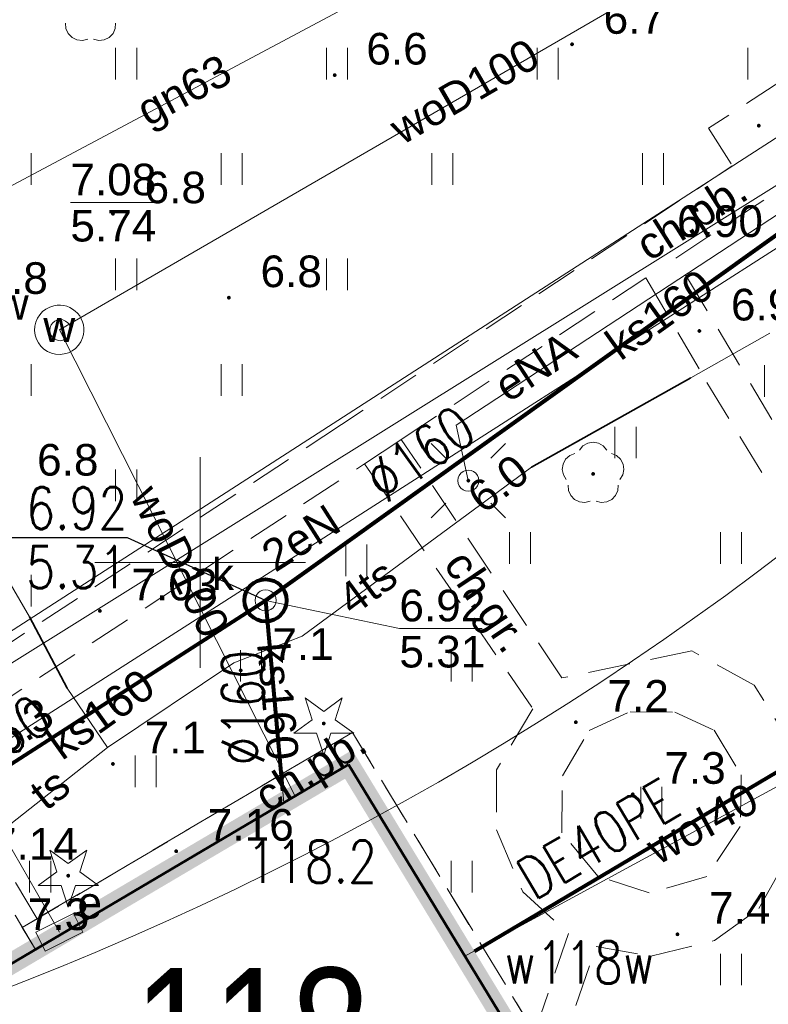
# Model space of a CAD drawing. Extents: x 5474185 to 5474933, y 5916077 to 5916824.
# Tile 171 of 256: x 5474646 to 5474663, y 5916240 to 5916263. Entities that reach past the tile are written whole.
import ezdxf
from ezdxf.enums import TextEntityAlignment as Align

# ---------------------------------------------------------------- set-up
doc = ezdxf.new("R2010")
doc.units = 0
doc.linetypes.add('PRZER2-1', pattern=[1.5, 1, -0.5])
for name, color, linetype, lineweight in [('GESBZO', 253, 'CONTINUOUS', 50), ('GESSCH', 253, 'CONTINUOUS', 18), ('GSPRDI', 253, 'CONTINUOUS', 18), ('GSPRDL', 253, 'CONTINUOUS', 18), ('GSPWPN', 253, 'CONTINUOUS', 13), ('GSPWPN_O', 253, 'CONTINUOUS', 13), ('GSPWPS', 253, 'CONTINUOUS', 13), ('GSPWPS_O', 253, 'CONTINUOUS', 13), ('GSSKOD', 253, 'CONTINUOUS', 18), ('GSSKOD_O', 253, 'CONTINUOUS', 18), ('GSSUTR', 254, 'CONTINUOUS', 18), ('GULCPR', 254, 'CONTINUOUS', 18), ('GULEPR', 254, 'CONTINUOUS', 18), ('GULEPR_O', 254, 'CONTINUOUS', 18), ('GULGPR', 254, 'CONTINUOUS', 18), ('GULGPR_O', 254, 'CONTINUOUS', 18), ('GULKPR', 7, 'CONTINUOUS', 18), ('GULKPR_O', 254, 'CONTINUOUS', 18), ('GULLOB', 254, 'CONTINUOUS', 35), ('GULTPR', 254, 'CONTINUOUS', 18), ('GULTPR_O', 254, 'CONTINUOUS', 18), ('GULWPR', 7, 'CONTINUOUS', 18), ('GULWPR_O', 254, 'CONTINUOUS', 18), ('GUPELA', 254, 'CONTINUOUS', 18), ('GUPESE', 254, 'CONTINUOUS', 18), ('GUPESE_O', 254, 'CONTINUOUS', 18), ('GUPISN', 253, 'CONTINUOUS', 18), ('GUPIWZ', 253, 'CONTINUOUS', 18), ('GUPIWZ_O', 253, 'CONTINUOUS', 18), ('GUPKSD', 61, 'CONTINUOUS', 18), ('GUPPRZ_O', 40, 'CONTINUOUS', 18), ('GUSIKP', 253, 'CONTINUOUS', 18), ('GUSIKP_O', 253, 'CONTINUOUS', 18), ('IS HP zasięg', 251, 'CONTINUOUS', 20), ('IS ks', 34, 'CONTINUOUS', 40), ('IS opis', 7, 'CONTINUOUS', 20), ('IS w', 4, 'CONTINUOUS', 60), ('Ramka sekcyjna', 253, 'CONTINUOUS', 18)]:
    doc.layers.add(name, color=color, linetype=linetype, lineweight=lineweight)
for name, color, linetype in [('I-SCIANA', 12, 'CONTINUOUS'), ('ks_Linie_odn', 2, 'CONTINUOUS'), ('ks_Teksty', 2, 'CONTINUOUS'), ('w_Opis_PZ_2', 7, 'CONTINUOUS')]:
    doc.layers.add(name, color=color, linetype=linetype)
doc.styles.add('Arial', font='arial.ttf')
doc.styles.get("Standard").update_dxf_attribs({"font": 'simplex.shx'})
doc.styles.add('STYLE3', font='arial.ttf', dxfattribs={"width": 0.8})

msp = doc.modelspace()

# ---------------------------------------------------------------- hatches: boundary and pattern name
at = {"layer": 'GSPRDI'}
for points in [[(5474652.93, 5916246.135), (5474652.916094, 5916246.137202), (5474652.90355, 5916246.143594), (5474652.893594, 5916246.15355), (5474652.887202, 5916246.166094), (5474652.885, 5916246.18), (5474652.887202, 5916246.193906), (5474652.893594, 5916246.20645), (5474652.90355, 5916246.216406), (5474652.916094, 5916246.222798), (5474652.93, 5916246.225), (5474652.943906, 5916246.222798), (5474652.95645, 5916246.216406), (5474652.966406, 5916246.20645), (5474652.972798, 5916246.193906), (5474652.975, 5916246.18), (5474652.972798, 5916246.166094), (5474652.966406, 5916246.15355), (5474652.95645, 5916246.143594), (5474652.943906, 5916246.137202)], [(5474646.87, 5916242.525), (5474646.856094, 5916242.527202), (5474646.84355, 5916242.533594), (5474646.833594, 5916242.54355), (5474646.827202, 5916242.556094), (5474646.825, 5916242.57), (5474646.827202, 5916242.583906), (5474646.833594, 5916242.59645), (5474646.84355, 5916242.606406), (5474646.856094, 5916242.612798), (5474646.87, 5916242.615), (5474646.883906, 5916242.612798), (5474646.89645, 5916242.606406), (5474646.906406, 5916242.59645), (5474646.912798, 5916242.583906), (5474646.915, 5916242.57), (5474646.912798, 5916242.556094), (5474646.906406, 5916242.54355), (5474646.89645, 5916242.533594), (5474646.883906, 5916242.527202)]]:
    msp.add_hatch(color=256, dxfattribs=at).paths.add_polyline_path(points)
at = {"layer": 'GSPRDL'}
msp.add_hatch(color=256, dxfattribs=at).paths.add_polyline_path([(5474659.32, 5916252.055), (5474659.306094, 5916252.057202), (5474659.29355, 5916252.063594), (5474659.283594, 5916252.07355), (5474659.277202, 5916252.086094), (5474659.275, 5916252.1), (5474659.277202, 5916252.113906), (5474659.283594, 5916252.12645), (5474659.29355, 5916252.136406), (5474659.306094, 5916252.142798), (5474659.32, 5916252.145), (5474659.333906, 5916252.142798), (5474659.34645, 5916252.136406), (5474659.356406, 5916252.12645), (5474659.362798, 5916252.113906), (5474659.365, 5916252.1), (5474659.362798, 5916252.086094), (5474659.356406, 5916252.07355), (5474659.34645, 5916252.063594), (5474659.333906, 5916252.057202)])
at = {"layer": 'GSPWPN'}
for points in [[(5474658.82, 5916262.245), (5474658.808353, 5916262.246533), (5474658.7975, 5916262.251029), (5474658.78818, 5916262.25818), (5474658.781029, 5916262.2675), (5474658.776533, 5916262.278353), (5474658.775, 5916262.29), (5474658.776533, 5916262.301647), (5474658.781029, 5916262.3125), (5474658.78818, 5916262.32182), (5474658.7975, 5916262.328971), (5474658.808353, 5916262.333467), (5474658.82, 5916262.335), (5474658.831647, 5916262.333467), (5474658.8425, 5916262.328971), (5474658.85182, 5916262.32182), (5474658.858971, 5916262.3125), (5474658.863467, 5916262.301647), (5474658.865, 5916262.29), (5474658.863467, 5916262.278353), (5474658.858971, 5916262.2675), (5474658.85182, 5916262.25818), (5474658.8425, 5916262.251029), (5474658.831647, 5916262.246533)], [(5474653.19, 5916261.515), (5474653.178353, 5916261.516533), (5474653.1675, 5916261.521029), (5474653.15818, 5916261.52818), (5474653.151029, 5916261.5375), (5474653.146533, 5916261.548353), (5474653.145, 5916261.56), (5474653.146533, 5916261.571647), (5474653.151029, 5916261.5825), (5474653.15818, 5916261.59182), (5474653.1675, 5916261.598971), (5474653.178353, 5916261.603467), (5474653.19, 5916261.605), (5474653.201647, 5916261.603467), (5474653.2125, 5916261.598971), (5474653.22182, 5916261.59182), (5474653.228971, 5916261.5825), (5474653.233467, 5916261.571647), (5474653.235, 5916261.56), (5474653.233467, 5916261.548353), (5474653.228971, 5916261.5375), (5474653.22182, 5916261.52818), (5474653.2125, 5916261.521029), (5474653.201647, 5916261.516533)], [(5474647.93, 5916258.225), (5474647.918353, 5916258.226533), (5474647.9075, 5916258.231029), (5474647.89818, 5916258.23818), (5474647.891029, 5916258.2475), (5474647.886533, 5916258.258353), (5474647.885, 5916258.27), (5474647.886533, 5916258.281647), (5474647.891029, 5916258.2925), (5474647.89818, 5916258.30182), (5474647.9075, 5916258.308971), (5474647.918353, 5916258.313467), (5474647.93, 5916258.315), (5474647.941647, 5916258.313467), (5474647.9525, 5916258.308971), (5474647.96182, 5916258.30182), (5474647.968971, 5916258.2925), (5474647.973467, 5916258.281647), (5474647.975, 5916258.27), (5474647.973467, 5916258.258353), (5474647.968971, 5916258.2475), (5474647.96182, 5916258.23818), (5474647.9525, 5916258.231029), (5474647.941647, 5916258.226533)], [(5474650.68, 5916256.235), (5474650.668353, 5916256.236533), (5474650.6575, 5916256.241029), (5474650.64818, 5916256.24818), (5474650.641029, 5916256.2575), (5474650.636533, 5916256.268353), (5474650.635, 5916256.28), (5474650.636533, 5916256.291647), (5474650.641029, 5916256.3025), (5474650.64818, 5916256.31182), (5474650.6575, 5916256.318971), (5474650.668353, 5916256.323467), (5474650.68, 5916256.325), (5474650.691647, 5916256.323467), (5474650.7025, 5916256.318971), (5474650.71182, 5916256.31182), (5474650.718971, 5916256.3025), (5474650.723467, 5916256.291647), (5474650.725, 5916256.28), (5474650.723467, 5916256.268353), (5474650.718971, 5916256.2575), (5474650.71182, 5916256.24818), (5474650.7025, 5916256.241029), (5474650.691647, 5916256.236533)], [(5474650.96, 5916247.395), (5474650.948353, 5916247.396533), (5474650.9375, 5916247.401029), (5474650.92818, 5916247.40818), (5474650.921029, 5916247.4175), (5474650.916533, 5916247.428353), (5474650.915, 5916247.44), (5474650.916533, 5916247.451647), (5474650.921029, 5916247.4625), (5474650.92818, 5916247.47182), (5474650.9375, 5916247.478971), (5474650.948353, 5916247.483467), (5474650.96, 5916247.485), (5474650.971647, 5916247.483467), (5474650.9825, 5916247.478971), (5474650.99182, 5916247.47182), (5474650.998971, 5916247.4625), (5474651.003467, 5916247.451647), (5474651.005, 5916247.44), (5474651.003467, 5916247.428353), (5474650.998971, 5916247.4175), (5474650.99182, 5916247.40818), (5474650.9825, 5916247.401029), (5474650.971647, 5916247.396533)], [(5474658.91, 5916246.165), (5474658.898353, 5916246.166533), (5474658.8875, 5916246.171029), (5474658.87818, 5916246.17818), (5474658.871029, 5916246.1875), (5474658.866533, 5916246.198353), (5474658.865, 5916246.21), (5474658.866533, 5916246.221647), (5474658.871029, 5916246.2325), (5474658.87818, 5916246.24182), (5474658.8875, 5916246.248971), (5474658.898353, 5916246.253467), (5474658.91, 5916246.255), (5474658.921647, 5916246.253467), (5474658.9325, 5916246.248971), (5474658.94182, 5916246.24182), (5474658.948971, 5916246.2325), (5474658.953467, 5916246.221647), (5474658.955, 5916246.21), (5474658.953467, 5916246.198353), (5474658.948971, 5916246.1875), (5474658.94182, 5916246.17818), (5474658.9325, 5916246.171029), (5474658.921647, 5916246.166533)], [(5474647.93, 5916245.175), (5474647.918353, 5916245.176533), (5474647.9075, 5916245.181029), (5474647.89818, 5916245.18818), (5474647.891029, 5916245.1975), (5474647.886533, 5916245.208353), (5474647.885, 5916245.22), (5474647.886533, 5916245.231647), (5474647.891029, 5916245.2425), (5474647.89818, 5916245.25182), (5474647.9075, 5916245.258971), (5474647.918353, 5916245.263467), (5474647.93, 5916245.265), (5474647.941647, 5916245.263467), (5474647.9525, 5916245.258971), (5474647.96182, 5916245.25182), (5474647.968971, 5916245.2425), (5474647.973467, 5916245.231647), (5474647.975, 5916245.22), (5474647.973467, 5916245.208353), (5474647.968971, 5916245.1975), (5474647.96182, 5916245.18818), (5474647.9525, 5916245.181029), (5474647.941647, 5916245.176533)], [(5474660.26, 5916244.455), (5474660.248353, 5916244.456533), (5474660.2375, 5916244.461029), (5474660.22818, 5916244.46818), (5474660.221029, 5916244.4775), (5474660.216533, 5916244.488353), (5474660.215, 5916244.5), (5474660.216533, 5916244.511647), (5474660.221029, 5916244.5225), (5474660.22818, 5916244.53182), (5474660.2375, 5916244.538971), (5474660.248353, 5916244.543467), (5474660.26, 5916244.545), (5474660.271647, 5916244.543467), (5474660.2825, 5916244.538971), (5474660.29182, 5916244.53182), (5474660.298971, 5916244.5225), (5474660.303467, 5916244.511647), (5474660.305, 5916244.5), (5474660.303467, 5916244.488353), (5474660.298971, 5916244.4775), (5474660.29182, 5916244.46818), (5474660.2825, 5916244.461029), (5474660.271647, 5916244.456533)], [(5474661.32, 5916241.135), (5474661.308353, 5916241.136533), (5474661.2975, 5916241.141029), (5474661.28818, 5916241.14818), (5474661.281029, 5916241.1575), (5474661.276533, 5916241.168353), (5474661.275, 5916241.18), (5474661.276533, 5916241.191647), (5474661.281029, 5916241.2025), (5474661.28818, 5916241.21182), (5474661.2975, 5916241.218971), (5474661.308353, 5916241.223467), (5474661.32, 5916241.225), (5474661.331647, 5916241.223467), (5474661.3425, 5916241.218971), (5474661.35182, 5916241.21182), (5474661.358971, 5916241.2025), (5474661.363467, 5916241.191647), (5474661.365, 5916241.18), (5474661.363467, 5916241.168353), (5474661.358971, 5916241.1575), (5474661.35182, 5916241.14818), (5474661.3425, 5916241.141029), (5474661.331647, 5916241.136533)]]:
    msp.add_hatch(color=256, dxfattribs=at).paths.add_polyline_path(points)
at = {"layer": 'GSPWPS'}
for points in [[(5474663.25, 5916260.315), (5474663.238353, 5916260.316533), (5474663.2275, 5916260.321029), (5474663.21818, 5916260.32818), (5474663.211029, 5916260.3375), (5474663.206533, 5916260.348353), (5474663.205, 5916260.36), (5474663.206533, 5916260.371647), (5474663.211029, 5916260.3825), (5474663.21818, 5916260.39182), (5474663.2275, 5916260.398971), (5474663.238353, 5916260.403467), (5474663.25, 5916260.405), (5474663.261647, 5916260.403467), (5474663.2725, 5916260.398971), (5474663.28182, 5916260.39182), (5474663.288971, 5916260.3825), (5474663.293467, 5916260.371647), (5474663.295, 5916260.36), (5474663.293467, 5916260.348353), (5474663.288971, 5916260.3375), (5474663.28182, 5916260.32818), (5474663.2725, 5916260.321029), (5474663.261647, 5916260.316533)], [(5474660.56, 5916257.425), (5474660.548353, 5916257.426533), (5474660.5375, 5916257.431029), (5474660.52818, 5916257.43818), (5474660.521029, 5916257.4475), (5474660.516533, 5916257.458353), (5474660.515, 5916257.47), (5474660.516533, 5916257.481647), (5474660.521029, 5916257.4925), (5474660.52818, 5916257.50182), (5474660.5375, 5916257.508971), (5474660.548353, 5916257.513467), (5474660.56, 5916257.515), (5474660.571647, 5916257.513467), (5474660.5825, 5916257.508971), (5474660.59182, 5916257.50182), (5474660.598971, 5916257.4925), (5474660.603467, 5916257.481647), (5474660.605, 5916257.47), (5474660.603467, 5916257.458353), (5474660.598971, 5916257.4475), (5474660.59182, 5916257.43818), (5474660.5825, 5916257.431029), (5474660.571647, 5916257.426533)], [(5474661.84, 5916255.445), (5474661.828353, 5916255.446533), (5474661.8175, 5916255.451029), (5474661.80818, 5916255.45818), (5474661.801029, 5916255.4675), (5474661.796533, 5916255.478353), (5474661.795, 5916255.49), (5474661.796533, 5916255.501647), (5474661.801029, 5916255.5125), (5474661.80818, 5916255.52182), (5474661.8175, 5916255.528971), (5474661.828353, 5916255.533467), (5474661.84, 5916255.535), (5474661.851647, 5916255.533467), (5474661.8625, 5916255.528971), (5474661.87182, 5916255.52182), (5474661.878971, 5916255.5125), (5474661.883467, 5916255.501647), (5474661.885, 5916255.49), (5474661.883467, 5916255.478353), (5474661.878971, 5916255.4675), (5474661.87182, 5916255.45818), (5474661.8625, 5916255.451029), (5474661.851647, 5916255.446533)], [(5474647.62, 5916248.805), (5474647.608353, 5916248.806533), (5474647.5975, 5916248.811029), (5474647.58818, 5916248.81818), (5474647.581029, 5916248.8275), (5474647.576533, 5916248.838353), (5474647.575, 5916248.85), (5474647.576533, 5916248.861647), (5474647.581029, 5916248.8725), (5474647.58818, 5916248.88182), (5474647.5975, 5916248.888971), (5474647.608353, 5916248.893467), (5474647.62, 5916248.895), (5474647.631647, 5916248.893467), (5474647.6425, 5916248.888971), (5474647.65182, 5916248.88182), (5474647.658971, 5916248.8725), (5474647.663467, 5916248.861647), (5474647.665, 5916248.85), (5474647.663467, 5916248.838353), (5474647.658971, 5916248.8275), (5474647.65182, 5916248.81818), (5474647.6425, 5916248.811029), (5474647.631647, 5916248.806533)], [(5474649.43, 5916243.105), (5474649.418353, 5916243.106533), (5474649.4075, 5916243.111029), (5474649.39818, 5916243.11818), (5474649.391029, 5916243.1275), (5474649.386533, 5916243.138353), (5474649.385, 5916243.15), (5474649.386533, 5916243.161647), (5474649.391029, 5916243.1725), (5474649.39818, 5916243.18182), (5474649.4075, 5916243.188971), (5474649.418353, 5916243.193467), (5474649.43, 5916243.195), (5474649.441647, 5916243.193467), (5474649.4525, 5916243.188971), (5474649.46182, 5916243.18182), (5474649.468971, 5916243.1725), (5474649.473467, 5916243.161647), (5474649.475, 5916243.15), (5474649.473467, 5916243.138353), (5474649.468971, 5916243.1275), (5474649.46182, 5916243.11818), (5474649.4525, 5916243.111029), (5474649.441647, 5916243.106533)]]:
    msp.add_hatch(color=256, dxfattribs=at).paths.add_polyline_path(points)
at = {"layer": 'GUPELA', "extrusion": (0, 0, -1)}
msp.add_hatch(color=256, dxfattribs=at).paths.add_polyline_path([(-5474656.362013, 5916251.895045), (-5474656.373788, 5916251.897164), (-5474656.384849, 5916251.902483), (-5474656.393417, 5916251.909862), (-5474656.400557, 5916251.920503), (-5474656.404323, 5916251.932223), (-5474656.404986, 5916251.941113), (-5474656.403117, 5916251.952881), (-5474656.398133, 5916251.963893), (-5474656.390065, 5916251.973482), (-5474656.381281, 5916251.97965), (-5474656.371881, 5916251.983403), (-5474656.358913, 5916251.984987), (-5474656.346551, 5916251.982943), (-5474656.335521, 5916251.97776), (-5474656.325236, 5916251.968574), (-5474656.318715, 5916251.957903), (-5474656.315468, 5916251.946476), (-5474656.31539, 5916251.934091), (-5474656.31813, 5916251.92351), (-5474656.323133, 5916251.914196), (-5474656.330459, 5916251.906054), (-5474656.339534, 5916251.899923), (-5474656.35018, 5916251.896084)])

# ---------------------------------------------------------------- linework, layer by layer
at = {"layer": 'GESBZO', "linetype": 'Continuous', "lineweight": 53}
for p, q in [((5474637.63, 5916235.83, 10.18), (5474653.52, 5916245.21, 10.18)), ((5474653.52, 5916245.21, 10.18), (5474658.88, 5916236.39, 10.18))]:
    msp.add_line(p, q, dxfattribs=at)
at = {"layer": 'GESSCH', "linetype": 'Continuous', "lineweight": 13}
for p, q in [((5474645.61, 5916241.63, 10.18), (5474646.09, 5916240.82, 10.18)), ((5474646.09, 5916240.82, 10.18), (5474644.77, 5916240.04, 10.18))]:
    msp.add_line(p, q, dxfattribs=at)
at = {"layer": 'GSPRDI', "elevation": 10.12, "flags": 128}
for points in [[(5474653.202471, 5916246.268531), (5474653.643338, 5916245.948222), (5474653.098396, 5916245.948222), (5474652.93, 5916245.429952), (5474652.761604, 5916245.948222), (5474652.216662, 5916245.948222), (5474652.657529, 5916246.268531), (5474652.489133, 5916246.786801), (5474652.93, 5916246.466493), (5474653.370867, 5916246.786801), (5474653.202471, 5916246.268531)], [(5474647.142471, 5916242.658531), (5474647.583338, 5916242.338222), (5474647.038396, 5916242.338222), (5474646.87, 5916241.819952), (5474646.701604, 5916242.338222), (5474646.156662, 5916242.338222), (5474646.597529, 5916242.658531), (5474646.429133, 5916243.176801), (5474646.87, 5916242.856493), (5474647.310867, 5916243.176801), (5474647.142471, 5916242.658531)]]:
    msp.add_lwpolyline(points, close=True, dxfattribs=at)
at = {"layer": 'GSPRDL', "elevation": 10.12, "flags": 128}
for points in [[(5474647.331227, 5916262.413649), (5474647.205099, 5916262.382488), (5474647.075908, 5916262.396234), (5474646.959161, 5916262.453237), (5474646.868871, 5916262.546655), (5474646.815875, 5916262.665275), (5474646.806535, 5916262.794859)], [(5474647.993465, 5916262.794859), (5474647.984125, 5916262.665275), (5474647.931129, 5916262.546655), (5474647.840839, 5916262.453237), (5474647.724092, 5916262.396234), (5474647.594901, 5916262.382488), (5474647.468773, 5916262.413649)], [(5474658.995723, 5916252.663333), (5474659.079447, 5916252.762679), (5474659.192044, 5916252.827494), (5474659.32, 5916252.85), (5474659.447956, 5916252.827494), (5474659.560553, 5916252.762679), (5474659.644277, 5916252.663333)], [(5474658.684031, 5916251.965674), (5474658.61542, 5916252.075999), (5474658.588571, 5916252.203115), (5474658.606708, 5916252.331763), (5474658.667652, 5916252.446501), (5474658.76409, 5916252.533559), (5474658.884445, 5916252.582485)], [(5474659.755555, 5916252.582485), (5474659.87591, 5916252.533559), (5474659.972348, 5916252.446501), (5474660.033292, 5916252.331763), (5474660.051429, 5916252.203115), (5474660.02458, 5916252.075999), (5474659.955969, 5916251.965674)], [(5474659.251227, 5916251.453649), (5474659.125099, 5916251.422488), (5474658.995908, 5916251.436234), (5474658.879161, 5916251.493237), (5474658.788871, 5916251.586655), (5474658.735875, 5916251.705275), (5474658.726535, 5916251.834859)], [(5474659.913465, 5916251.834859), (5474659.904125, 5916251.705275), (5474659.851129, 5916251.586655), (5474659.760839, 5916251.493237), (5474659.644092, 5916251.436234), (5474659.514901, 5916251.422488), (5474659.388773, 5916251.453649)]]:
    msp.add_lwpolyline(points, dxfattribs=at)
at = {"layer": 'GSSKOD', "linetype": 'PRZER2-1', "lineweight": 13}
for p, q in [((5474661.28, 5916257.22, 10.18), (5474667.94, 5916261.61, 10.18)), ((5474663.8, 5916261.43, 10.18), (5474662.06, 5916260.3, 10.18)), ((5474662.06, 5916260.3, 10.18), (5474662.62, 5916259.41, 10.18)), ((5474662.62, 5916259.41, 10.18), (5474653.35, 5916253.27, 10.18)), ((5474664.33, 5916252.1, 10.18), (5474661.28, 5916257.22, 10.18)), ((5474654.77, 5916252.92, 10.18), (5474660.57, 5916256.75, 10.18)), ((5474660.57, 5916256.75, 10.18), (5474662.02, 5916254.27, 10.18)), ((5474662.02, 5916254.27, 10.18), (5474663.51, 5916251.83, 10.18)), ((5474653.35, 5916253.27, 10.18), (5474641.67, 5916245.58, 10.18)), ((5474654.77, 5916252.92, 10.18), (5474653.9, 5916252.34, 10.18)), ((5474653.9, 5916252.34, 10.18), (5474654.77, 5916252.92, 10.18)), ((5474658.58, 5916247.26, 10.18), (5474654.77, 5916252.92, 10.18)), ((5474643.68, 5916245.62, 10.18), (5474653.9, 5916252.34, 10.18)), ((5474653.9, 5916252.34, 10.18), (5474657.89, 5916246.53, 10.18)), ((5474661.66, 5916247.9, 10.18), (5474658.58, 5916247.26, 10.18)), ((5474663.14, 5916247.09, 10.18), (5474661.66, 5916247.9, 10.18)), ((5474664.16, 5916245.45, 10.18), (5474663.14, 5916247.09, 10.18)), ((5474657.89, 5916246.53, 10.18), (5474657.03, 5916245.08, 10.18)), ((5474659.23, 5916246.01, 10.18), (5474660.2, 5916246.46, 10.18)), ((5474660.2, 5916246.46, 10.18), (5474661.26, 5916246.45, 10.18)), ((5474661.26, 5916246.45, 10.18), (5474662.19, 5916246.02, 10.18)), ((5474645.78, 5916241.34, 10.18), (5474653.61, 5916245.97, 10.18)), ((5474653.61, 5916245.97, 10.18), (5474657.93, 5916238.85, 10.18)), ((5474658.59, 5916244.94, 10.18), (5474659.23, 5916246.01, 10.18)), ((5474662.19, 5916246.02, 10.18), (5474662.83, 5916244.96, 10.18)), ((5474646.13, 5916241.55, 10.18), (5474643.68, 5916245.62, 10.18)), ((5474653.52, 5916245.21, 10.18), (5474646.09, 5916240.82, 10.18)), ((5474658.88, 5916236.39, 10.18), (5474653.52, 5916245.21, 10.18)), ((5474657.03, 5916245.08, 10.18), (5474657.03, 5916243.66, 10.18)), ((5474662.83, 5916244.96, 10.18), (5474662.81, 5916243.74, 10.18)), ((5474658.58, 5916243.59, 10.18), (5474658.59, 5916244.94, 10.18)), ((5474657.03, 5916243.66, 10.18), (5474657.65, 5916242.19, 10.18)), ((5474659.43, 5916242.56, 10.18), (5474658.58, 5916243.59, 10.18)), ((5474662.81, 5916243.74, 10.18), (5474662.02, 5916242.55, 10.18)), ((5474663.25, 5916241.79, 10.18), (5474664.21, 5916243.5, 10.18)), ((5474660.65, 5916242.16, 10.18), (5474659.43, 5916242.56, 10.18)), ((5474662.02, 5916242.55, 10.18), (5474660.65, 5916242.16, 10.18)), ((5474657.65, 5916242.19, 10.18), (5474658.74, 5916241.2, 10.18)), ((5474662.2, 5916241.03, 10.18), (5474663.25, 5916241.79, 10.18)), ((5474645.61, 5916241.63, 10.18), (5474645.78, 5916241.34, 10.18)), ((5474645.78, 5916241.34, 10.18), (5474646.13, 5916241.55, 10.18)), ((5474646.09, 5916240.82, 10.18), (5474645.78, 5916241.34, 10.18)), ((5474658.74, 5916241.2, 10.18), (5474657.93, 5916238.85, 10.18)), ((5474660.69, 5916240.66, 10.18), (5474662.2, 5916241.03, 10.18)), ((5474658.42, 5916238.07, 10.18), (5474659.39, 5916240.89, 10.18)), ((5474659.39, 5916240.89, 10.18), (5474660.69, 5916240.66, 10.18))]:
    msp.add_line(p, q, dxfattribs=at)
at = {"layer": 'GSSUTR', "linetype": 'PRZER2-1', "lineweight": 13}
for p, q in [((5474661.28, 5916257.22, 10.1), (5474667.94, 5916261.61, 10.1)), ((5474664.33, 5916252.1, 10.1), (5474661.28, 5916257.22, 10.1)), ((5474654.77, 5916252.92, 10.1), (5474660.57, 5916256.75, 10.1)), ((5474660.57, 5916256.75, 10.1), (5474662.02, 5916254.27, 10.1)), ((5474662.02, 5916254.27, 10.1), (5474663.51, 5916251.83, 10.1)), ((5474658.58, 5916247.26, 10.1), (5474654.77, 5916252.92, 10.1)), ((5474643.68, 5916245.62, 10.1), (5474653.9, 5916252.34, 10.1)), ((5474653.9, 5916252.34, 10.1), (5474657.89, 5916246.53, 10.1)), ((5474661.66, 5916247.9, 10.1), (5474658.58, 5916247.26, 10.1)), ((5474663.14, 5916247.09, 10.1), (5474661.66, 5916247.9, 10.1)), ((5474664.16, 5916245.45, 10.1), (5474663.14, 5916247.09, 10.1)), ((5474657.89, 5916246.53, 10.1), (5474657.03, 5916245.08, 10.1)), ((5474659.23, 5916246.01, 10.1), (5474660.2, 5916246.46, 10.1)), ((5474660.2, 5916246.46, 10.1), (5474661.26, 5916246.45, 10.1)), ((5474661.26, 5916246.45, 10.1), (5474662.19, 5916246.02, 10.1)), ((5474653.61, 5916245.97, 10.1), (5474646.13, 5916241.55, 10.1)), ((5474657.93, 5916238.85, 10.1), (5474653.61, 5916245.97, 10.1)), ((5474658.59, 5916244.94, 10.1), (5474659.23, 5916246.01, 10.1)), ((5474662.19, 5916246.02, 10.1), (5474662.83, 5916244.96, 10.1)), ((5474646.13, 5916241.55, 10.1), (5474643.68, 5916245.62, 10.1)), ((5474657.03, 5916245.08, 10.1), (5474657.03, 5916243.66, 10.1)), ((5474662.83, 5916244.96, 10.1), (5474662.81, 5916243.74, 10.1)), ((5474658.58, 5916243.59, 10.1), (5474658.59, 5916244.94, 10.1)), ((5474657.03, 5916243.66, 10.1), (5474657.65, 5916242.19, 10.1)), ((5474659.43, 5916242.56, 10.1), (5474658.58, 5916243.59, 10.1)), ((5474662.81, 5916243.74, 10.1), (5474662.02, 5916242.55, 10.1)), ((5474663.25, 5916241.79, 10.1), (5474664.21, 5916243.5, 10.1)), ((5474660.65, 5916242.16, 10.1), (5474659.43, 5916242.56, 10.1)), ((5474662.02, 5916242.55, 10.1), (5474660.65, 5916242.16, 10.1)), ((5474657.65, 5916242.19, 10.1), (5474658.74, 5916241.2, 10.1)), ((5474662.2, 5916241.03, 10.1), (5474663.25, 5916241.79, 10.1)), ((5474658.74, 5916241.2, 10.1), (5474657.93, 5916238.85, 10.1)), ((5474660.69, 5916240.66, 10.1), (5474662.2, 5916241.03, 10.1)), ((5474658.42, 5916238.07, 10.1), (5474659.39, 5916240.89, 10.1)), ((5474659.39, 5916240.89, 10.1), (5474660.69, 5916240.66, 10.1))]:
    msp.add_line(p, q, dxfattribs=at)
at = {"layer": 'GSSUTR', "elevation": 10.1, "flags": 128}
for points in [[(5474647.99334, 5916262.205848), (5474647.99334, 5916261.455848)], [(5474648.49334, 5916261.455848), (5474648.49334, 5916262.205848)], [(5474652.99334, 5916262.205848), (5474652.99334, 5916261.455848)], [(5474653.49334, 5916261.455848), (5474653.49334, 5916262.205848)], [(5474657.99334, 5916262.205848), (5474657.99334, 5916261.455848)], [(5474658.49334, 5916261.455848), (5474658.49334, 5916262.205848)], [(5474662.99334, 5916262.205848), (5474662.99334, 5916261.455848)], [(5474645.99334, 5916258.955848), (5474645.99334, 5916259.705848)], [(5474650.49334, 5916259.705848), (5474650.49334, 5916258.955848)], [(5474650.99334, 5916258.955848), (5474650.99334, 5916259.705848)], [(5474655.49334, 5916259.705848), (5474655.49334, 5916258.955848)], [(5474655.99334, 5916258.955848), (5474655.99334, 5916259.705848)], [(5474660.49334, 5916259.705848), (5474660.49334, 5916258.955848)], [(5474660.99334, 5916258.955848), (5474660.99334, 5916259.705848)], [(5474647.99334, 5916257.205848), (5474647.99334, 5916256.455848)], [(5474648.49334, 5916256.455848), (5474648.49334, 5916257.205848)], [(5474652.99334, 5916257.205848), (5474652.99334, 5916256.455848)], [(5474653.49334, 5916256.455848), (5474653.49334, 5916257.205848)], [(5474645.99334, 5916253.955848), (5474645.99334, 5916254.705848)], [(5474650.49334, 5916254.705848), (5474650.49334, 5916253.955848)], [(5474650.99334, 5916253.955848), (5474650.99334, 5916254.705848)], [(5474663.38334, 5916254.677871), (5474663.38334, 5916253.927871)], [(5474659.83834, 5916253.219983), (5474659.83834, 5916252.469983)], [(5474660.33834, 5916252.469983), (5474660.33834, 5916253.219983)], [(5474647.99334, 5916252.205849), (5474647.99334, 5916251.455848)], [(5474648.49334, 5916251.455848), (5474648.49334, 5916252.205849)], [(5474657.33834, 5916250.719983), (5474657.33834, 5916249.969983)], [(5474657.83834, 5916249.969983), (5474657.83834, 5916250.719983)], [(5474662.33834, 5916250.719983), (5474662.33834, 5916249.969983)], [(5474662.83834, 5916249.969983), (5474662.83834, 5916250.719983)], [(5474653.45334, 5916250.423176), (5474653.45334, 5916249.673176)], [(5474653.95334, 5916249.673176), (5474653.95334, 5916250.423176)], [(5474645.99334, 5916248.955848), (5474645.99334, 5916249.705848)], [(5474650.95334, 5916247.923176), (5474650.95334, 5916247.173176)], [(5474651.45334, 5916247.173176), (5474651.45334, 5916247.923176)], [(5474655.95334, 5916247.923176), (5474655.95334, 5916247.173176)], [(5474656.45334, 5916247.173176), (5474656.45334, 5916247.923176)], [(5474648.45334, 5916245.423176), (5474648.45334, 5916244.673176)], [(5474648.95334, 5916244.673176), (5474648.95334, 5916245.423176)], [(5474660.44834, 5916244.677096), (5474660.44834, 5916243.927096)], [(5474660.94834, 5916243.927096), (5474660.94834, 5916244.677096)], [(5474645.95334, 5916242.923176), (5474645.95334, 5916242.173176)], [(5474646.45334, 5916242.173176), (5474646.45334, 5916242.923176)], [(5474655.95334, 5916242.923176), (5474655.95334, 5916242.173176)], [(5474656.45334, 5916242.173176), (5474656.45334, 5916242.923176)], [(5474662.33834, 5916240.719983), (5474662.33834, 5916239.969983)], [(5474662.83834, 5916239.969983), (5474662.83834, 5916240.719983)]]:
    msp.add_lwpolyline(points, dxfattribs=at)
at = {"layer": 'GULCPR', "linetype": 'Continuous', "lineweight": 13}
for p, q in [((5474668.32, 5916263.08, 10.14), (5474639.49, 5916244.49, 10.14)), ((5474668, 5916261.65, 10.14), (5474642.63, 5916245.81, 10.14))]:
    msp.add_line(p, q, dxfattribs=at)
at = {"layer": 'GULEPR', "linetype": 'Continuous', "lineweight": 13}
for p, q in [((5474656.07, 5916253.26, 10.14), (5474669.55, 5916262.09, 10.14)), ((5474644.65, 5916245.29, 10.14), (5474668.41, 5916260.49, 10.14)), ((5474656.36, 5916251.94, 10.14), (5474656.07, 5916253.26, 10.14)), ((5474646.66, 5916241.23, 10.14), (5474644.59, 5916244.82, 10.14))]:
    msp.add_line(p, q, dxfattribs=at)
at = {"layer": 'GULGPR', "linetype": 'Continuous', "lineweight": 13}
msp.add_line((5474672.77, 5916273.46, 10.14), (5474626.53, 5916248.81, 10.14), dxfattribs=at)
at = {"layer": 'GULKPR', "linetype": 'Continuous', "lineweight": 13}
msp.add_line((5474651.55, 5916249.1, 10.14), (5474642.69, 5916243.41, 10.14), dxfattribs=at)
at = {"layer": 'GULKPR', "linetype": 'Continuous', "lineweight": 18, "elevation": 10.14, "flags": 128}
msp.add_lwpolyline([(5474651.55, 5916249.1), (5474651.98, 5916244.3)], dxfattribs=at)
at = {"layer": 'GULLOB', "linetype": 'Continuous', "lineweight": 35, "elevation": 10.12, "flags": 128}
for points in [[(5474661.64, 5916254.38), (5474657.86, 5916252.26)], [(5474646.84, 5916247.02), (5474645.95, 5916248.71)]]:
    msp.add_lwpolyline(points, dxfattribs=at)
at = {"layer": 'GULTPR', "linetype": 'Continuous', "lineweight": 13}
for p, q in [((5474663.51, 5916255.44, 10.14), (5474661.64, 5916254.38, 10.14)), ((5474661.64, 5916254.38, 10.14), (5474657.86, 5916252.26, 10.14)), ((5474657.86, 5916252.26, 10.14), (5474652.42, 5916248.25, 10.14)), ((5474645.95, 5916248.71, 10.14), (5474644.39, 5916251.38, 10.14)), ((5474646.84, 5916247.02, 10.14), (5474645.95, 5916248.71, 10.14)), ((5474652.42, 5916248.25, 10.14), (5474650.8, 5916247.62, 10.14)), ((5474650.8, 5916247.62, 10.14), (5474647.8, 5916245.61, 10.14)), ((5474647.8, 5916245.61, 10.14), (5474646.84, 5916247.02, 10.14)), ((5474647.8, 5916245.61, 10.14), (5474645.16, 5916243.53, 10.14))]:
    msp.add_line(p, q, dxfattribs=at)
at = {"layer": 'GULWPR', "linetype": 'Continuous', "lineweight": 13}
msp.add_line((5474665.95, 5916266.69, 10.14), (5474646.66, 5916255.52, 10.14), dxfattribs=at)
at = {"layer": 'GULWPR', "linetype": 'Continuous', "lineweight": 18, "elevation": 10.14, "flags": 128}
for points in [[(5474646.66, 5916255.52), (5474652.25, 5916244.46)], [(5474667.63, 5916246.83), (5474656.26, 5916240.65)]]:
    msp.add_lwpolyline(points, dxfattribs=at)
at = {"layer": 'GUPELA', "elevation": 10.15, "flags": 128}
for points in [[(5474655.476117, 5916252.823883), (5474655.82967, 5916252.47033)], [(5474657.243883, 5916252.823883), (5474656.89033, 5916252.47033)], [(5474655.476117, 5916251.056117), (5474655.82967, 5916251.40967)], [(5474657.243883, 5916251.056117), (5474656.89033, 5916251.40967)]]:
    msp.add_lwpolyline(points, dxfattribs=at)
at = {"layer": 'GUPELA', "elevation": 10.16, "flags": 128}
msp.add_lwpolyline([(5474656.36, 5916252.19), (5474656.424705, 5916252.181481), (5474656.485, 5916252.156506), (5474656.536777, 5916252.116777), (5474656.576506, 5916252.065), (5474656.601481, 5916252.004705), (5474656.61, 5916251.94), (5474656.601481, 5916251.875295), (5474656.576506, 5916251.815), (5474656.536777, 5916251.763223), (5474656.485, 5916251.723494), (5474656.424705, 5916251.698519), (5474656.36, 5916251.69), (5474656.295295, 5916251.698519), (5474656.235, 5916251.723494), (5474656.183223, 5916251.763223), (5474656.143494, 5916251.815), (5474656.118519, 5916251.875295), (5474656.11, 5916251.94), (5474656.118519, 5916252.004705), (5474656.143494, 5916252.065), (5474656.183223, 5916252.116777), (5474656.235, 5916252.156506), (5474656.295295, 5916252.181481), (5474656.36, 5916252.19)], close=True, dxfattribs=at)
at = {"layer": 'GUPESE'}
msp.add_3dface([(5474646.324225, 5916240.78306, 10.16), (5474646.100983, 5916241.230456, 10.16), (5474646.995775, 5916241.67694, 10.16), (5474647.219017, 5916241.229544, 10.16)], dxfattribs=at)
at = {"layer": 'GUPISN', "elevation": 10.16, "flags": 128}
msp.add_lwpolyline([(5474656.36, 5916252.19), (5474656.424705, 5916252.181481), (5474656.485, 5916252.156506), (5474656.536777, 5916252.116777), (5474656.576506, 5916252.065), (5474656.601481, 5916252.004705), (5474656.61, 5916251.94), (5474656.601481, 5916251.875295), (5474656.576506, 5916251.815), (5474656.536777, 5916251.763223), (5474656.485, 5916251.723494), (5474656.424705, 5916251.698519), (5474656.36, 5916251.69), (5474656.295295, 5916251.698519), (5474656.235, 5916251.723494), (5474656.183223, 5916251.763223), (5474656.143494, 5916251.815), (5474656.118519, 5916251.875295), (5474656.11, 5916251.94), (5474656.118519, 5916252.004705), (5474656.143494, 5916252.065), (5474656.183223, 5916252.116777), (5474656.235, 5916252.156506), (5474656.295295, 5916252.181481), (5474656.36, 5916252.19)], close=True, dxfattribs=at)
at = {"layer": 'GUPIWZ', "elevation": 10.18, "flags": 128}
for points in [[(5474646.68, 5916255.76), (5474646.744705, 5916255.751481), (5474646.805, 5916255.726506), (5474646.856777, 5916255.686777), (5474646.896506, 5916255.635), (5474646.921481, 5916255.574705), (5474646.93, 5916255.51), (5474646.921481, 5916255.445295), (5474646.896506, 5916255.385), (5474646.856777, 5916255.333223), (5474646.805, 5916255.293494), (5474646.744705, 5916255.268519), (5474646.68, 5916255.26), (5474646.615295, 5916255.268519), (5474646.555, 5916255.293494), (5474646.503223, 5916255.333223), (5474646.463494, 5916255.385), (5474646.438519, 5916255.445295), (5474646.43, 5916255.51), (5474646.438519, 5916255.574705), (5474646.463494, 5916255.635), (5474646.503223, 5916255.686777), (5474646.555, 5916255.726506), (5474646.615295, 5916255.751481), (5474646.68, 5916255.76)], [(5474651.55, 5916249.35), (5474651.614705, 5916249.341481), (5474651.675, 5916249.316506), (5474651.726777, 5916249.276777), (5474651.766506, 5916249.225), (5474651.791481, 5916249.164705), (5474651.8, 5916249.1), (5474651.791481, 5916249.035295), (5474651.766506, 5916248.975), (5474651.726777, 5916248.923223), (5474651.675, 5916248.883494), (5474651.614705, 5916248.858519), (5474651.55, 5916248.85), (5474651.485295, 5916248.858519), (5474651.425, 5916248.883494), (5474651.373223, 5916248.923223), (5474651.333494, 5916248.975), (5474651.308519, 5916249.035295), (5474651.3, 5916249.1), (5474651.308519, 5916249.164705), (5474651.333494, 5916249.225), (5474651.373223, 5916249.276777), (5474651.425, 5916249.316506), (5474651.485295, 5916249.341481), (5474651.55, 5916249.35)]]:
    msp.add_lwpolyline(points, close=True, dxfattribs=at)
at = {"layer": 'GUPKSD', "elevation": 10.16, "flags": 128}
msp.add_lwpolyline([(5474651.55, 5916249.35), (5474651.614705, 5916249.341481), (5474651.675, 5916249.316506), (5474651.726777, 5916249.276777), (5474651.766506, 5916249.225), (5474651.791481, 5916249.164705), (5474651.8, 5916249.1), (5474651.791481, 5916249.035295), (5474651.766506, 5916248.975), (5474651.726777, 5916248.923223), (5474651.675, 5916248.883494), (5474651.614705, 5916248.858519), (5474651.55, 5916248.85), (5474651.485295, 5916248.858519), (5474651.425, 5916248.883494), (5474651.373223, 5916248.923223), (5474651.333494, 5916248.975), (5474651.308519, 5916249.035295), (5474651.3, 5916249.1), (5474651.308519, 5916249.164705), (5474651.333494, 5916249.225), (5474651.373223, 5916249.276777), (5474651.425, 5916249.316506), (5474651.485295, 5916249.341481), (5474651.55, 5916249.35)], close=True, dxfattribs=at)
at = {"layer": 'GUPPRZ_O', "linetype": 'Continuous', "lineweight": 13}
for p, q in [((5474651.55, 5916249.1, 10.8), (5474654.724309, 5916248.431104, 10.8)), ((5474654.724309, 5916248.431104, 10.8), (5474656.684309, 5916248.431104, 10.8))]:
    msp.add_line(p, q, dxfattribs=at)
at = {"layer": 'GUPPRZ_O', "linetype": 'Continuous', "lineweight": 13, "elevation": 10.8, "flags": 128}
msp.add_lwpolyline([(5474646.920086, 5916258.535438), (5474648.880086, 5916258.535438)], dxfattribs=at)
at = {"layer": 'GUSIKP', "linetype": 'Continuous', "lineweight": 13, "extrusion": (0, 0, -1)}
for start, end in [(198.808232, 77.551429), (77.551429, 198.808232)]:
    msp.add_arc((-5474646.656129, 5916255.518642, -10.14), 0.585114, start, end, dxfattribs=at)
at = {"layer": 'I-SCIANA', "const_width": 0.5, "elevation": 10.18}
msp.add_lwpolyline([(5474653.52, 5916245.21), (5474658.88, 5916236.39), (5474643.02, 5916226.99), (5474637.757311, 5916235.905153)], close=True, dxfattribs=at)
at = {"layer": 'IS HP zasięg', "lineweight": 20, "ltscale": 0.7}
msp.add_circle((5474618.317819, 5916309.855134, 10.16), 75, dxfattribs=at)
at = {"layer": 'IS HP zasięg', "lineweight": 15, "ltscale": 0.7}
msp.add_circle((5474680.96, 5916236.9), 75, dxfattribs=at)
msp.add_circle((5474680.96, 5916236.9), 75, dxfattribs=at)
at = {"layer": 'IS ks', "lineweight": 80, "ltscale": 0.7}
for p, q in [((5474670.32, 5916262.53, 10.14), (5474651.55, 5916249.1, 10.14)), ((5474651.55, 5916249.1, 10.14), (5474670.27334, 5916262.496615, 10.14)), ((5474642.69, 5916243.41, 10.14), (5474651.55, 5916249.1, 10.14)), ((5474651.55, 5916249.1, 10.14), (5474651.954692, 5916244.582507, 10.14))]:
    msp.add_line(p, q, dxfattribs=at)
msp.add_circle((5474651.55, 5916249.1, 10.14), 0.5, dxfattribs=at)
at = {"layer": 'IS w', "lineweight": 80, "ltscale": 0.7}
msp.add_line((5474656.505686, 5916240.783539), (5474667.342766, 5916247.206525), dxfattribs=at)
at = {"layer": 'ks_Linie_odn'}
msp.add_lwpolyline([(5474651.55, 5916249.1), (5474648.2715, 5916250.5872), (5474645.2115, 5916250.5872)], dxfattribs=at)
at = {"layer": 'Ramka sekcyjna', "linetype": 'Continuous', "lineweight": 18, "elevation": 100, "flags": 128}
for points in [[(5474650, 5916250), (5474650, 5916252.5)], [(5474652.5, 5916250), (5474647.5, 5916250)], [(5474652.5, 5916250), (5474647.5, 5916250)], [(5474650, 5916250), (5474650, 5916247.5)]]:
    msp.add_lwpolyline(points, dxfattribs=at)

# ---------------------------------------------------------------- texts
at = {"layer": 'GSPWPN_O', "linetype": 'Continuous', "lineweight": 0, "style": 'Arial'}
for s, p in [('6.7', (5474659.57, 5916262.54, 10.8)), ('6.6', (5474653.94, 5916261.81, 10.8)), ('6.8', (5474648.68, 5916258.52, 10.8)), ('6.8', (5474644.93, 5916256.37, 10.8)), ('6.8', (5474651.43, 5916256.53, 10.8)), ('6.8', (5474646.13, 5916252.06, 10.8)), ('7.1', (5474651.71, 5916247.69, 10.8)), ('7.2', (5474659.66, 5916246.46, 10.8)), ('7.1', (5474648.68, 5916245.47, 10.8)), ('7.3', (5474661.01, 5916244.75, 10.8)), ('7.4', (5474662.07, 5916241.43, 10.8)), ('7.3', (5474645.91, 5916241.28, 10.8))]:
    msp.add_text(s, height=0.75, dxfattribs=at).set_placement(p)
at = {"layer": 'GSPWPS_O', "linetype": 'Continuous', "lineweight": 0, "style": 'Arial'}
for s, p in [('6.90', (5474661.31, 5916257.72, 10.8)), ('6.95', (5474662.59, 5916255.74, 10.8)), ('7.03', (5474648.37, 5916249.1, 10.8)), ('7.16', (5474650.18, 5916243.4, 10.8)), ('7.14', (5474645.06, 5916242.95, 10.8))]:
    msp.add_text(s, height=0.75, dxfattribs=at).set_placement(p)
at = {"layer": 'GSSKOD_O', "linetype": 'Continuous', "lineweight": 0, "style": 'Arial'}
for s, rotation, p in [('ch.pb.', 32.417051, (5474661.853958, 5916257.887807, 10.8)), ('ch.gr.', 303.946266, (5474656.484417, 5916248.868364, 10.8)), ('ch.pb.', 31.618602, (5474652.80886, 5916244.802192, 10.8))]:
    msp.add_text(s, height=0.75, rotation=rotation, dxfattribs=at).set_placement(p, align=Align.CENTER)
at = {"layer": 'GULEPR_O', "linetype": 'Continuous', "lineweight": 0, "style": 'Arial'}
for s, rotation, p in [('eNA', 33.226593, (5474658.152653, 5916254.332865, 10.8)), ('2eN', 32.608297, (5474652.588574, 5916250.267727, 10.8))]:
    msp.add_text(s, height=0.75, rotation=rotation, dxfattribs=at).set_placement(p, align=Align.CENTER)
at = {"layer": 'GULGPR_O', "linetype": 'Continuous', "lineweight": 0, "style": 'Arial'}
msp.add_text('gn63', height=0.75, rotation=28.061549, dxfattribs=at).set_placement((5474649.788058, 5916260.876022, 10.8), align=Align.CENTER)
at = {"layer": 'GULKPR_O', "linetype": 'Continuous', "lineweight": 0, "style": 'Arial'}
for rotation, p in [(35.583828, (5474661.105773, 5916255.576324, 10.8)), (275.119081, (5474651.472692, 5916246.673814, 10.8)), (35.583828, (5474647.85772, 5916246.099128, 10.8))]:
    msp.add_text('ks160', height=0.75, rotation=rotation, dxfattribs=at).set_placement(p, align=Align.CENTER)
at = {"layer": 'GULTPR_O', "linetype": 'Continuous', "lineweight": 0, "style": 'Arial'}
for s, rotation, p in [('4ts', 36.395145, (5474654.182866, 5916249.122288, 10.8)), ('ts', 38.233832, (5474646.661626, 5916244.339475, 10.8))]:
    msp.add_text(s, height=0.75, rotation=rotation, dxfattribs=at).set_placement(p, align=Align.CENTER)
at = {"layer": 'GULWPR_O', "linetype": 'Continuous', "lineweight": 0, "style": 'Arial'}
for s, rotation, p in [('woD100', 30.073258, (5474656.452064, 5916260.851028, 10.8)), ('woD100', 296.813175, (5474649.193076, 5916249.857617, 10.8)), ('woI40', 28.525647, (5474662.085151, 5916243.482149, 10.8))]:
    msp.add_text(s, height=0.75, rotation=rotation, dxfattribs=at).set_placement(p, align=Align.CENTER)
at = {"layer": 'GUPESE_O', "linetype": 'Continuous', "lineweight": 0, "style": 'Arial'}
msp.add_text('e', height=0.75, dxfattribs=at).set_placement((5474647.671231, 5916241.555429, 10.8), align=Align.RIGHT)
at = {"layer": 'GUPIWZ_O', "linetype": 'Continuous', "lineweight": 0, "style": 'Arial'}
for s, p in [('w', (5474645.93, 5916255.76, 10.8)), ('k', (5474650.8, 5916249.35, 10.8))]:
    msp.add_text(s, height=0.75, dxfattribs=at).set_placement(p, align=Align.RIGHT)
at = {"layer": 'GUPPRZ_O', "linetype": 'Continuous', "lineweight": 0, "style": 'Arial'}
for s, p in [('7.08', (5474646.920086, 5916258.707938, 10.8)), ('5.74', (5474646.920086, 5916257.612938, 10.8)), ('6.92', (5474654.724309, 5916248.603604, 10.8)), ('5.31', (5474654.724309, 5916247.508604, 10.8))]:
    msp.add_text(s, height=0.75, dxfattribs=at).set_placement(p)
for s, rotation, p in [('6.0', 37.794268, (5474656.719414, 5916251.131611, 10.8)), ('6.3', 33.416581, (5474645.380969, 5916245.404122, 10.8))]:
    msp.add_text(s, height=0.75, rotation=rotation, dxfattribs=at).set_placement(p)
at = {"layer": 'GUSIKP_O', "linetype": 'Continuous', "lineweight": 0, "style": 'Arial'}
msp.add_text('w', height=0.75, dxfattribs=at).set_placement((5474646.656129, 5916255.225214, 10.8), align=Align.CENTER)
at = {"layer": 'IS opis', "lineweight": 80, "ltscale": 0.7, "width": 0.8}
for s, rotation, p in [('∅160', 35.5838515, (5474654.390304, 5916251.374757, 10.139765)), ('∅160', 90, (5474651.516053, 5916245.18408, -353.012438)), ('∅160', 32.7090712, (5474644.253366, 5916244.599695, 10.139765)), ('DE40PE', 30.6546288, (5474657.916668, 5916241.963062, 10.659664))]:
    msp.add_text(s, height=1, rotation=rotation, dxfattribs=at).set_placement(p)
at = {"layer": 'IS opis', "style": 'STYLE3', "width": 0.8}
msp.add_text('118', height=3, dxfattribs=at).set_placement((5474648.43155, 5916237.382635, -192.005984))
at = {"layer": 'ks_Teksty', "width": 0.8}
for s, p in [('6.92', (5474648.2715, 5916250.7872)), ('5.31', (5474648.2715, 5916249.3872))]:
    msp.add_text(s, height=1, dxfattribs=at).set_placement(p, align=Align.RIGHT)
msp.add_text('118.2', height=1, dxfattribs=at).set_placement((5474651.106284, 5916242.402065, 10.16))
at = {"layer": 'w_Opis_PZ_2', "width": 0.8}
msp.add_text('w118w', height=1, dxfattribs=at).set_placement((5474657.212755, 5916240.013129, -10.1))

doc.saveas('drawing.dxf')
